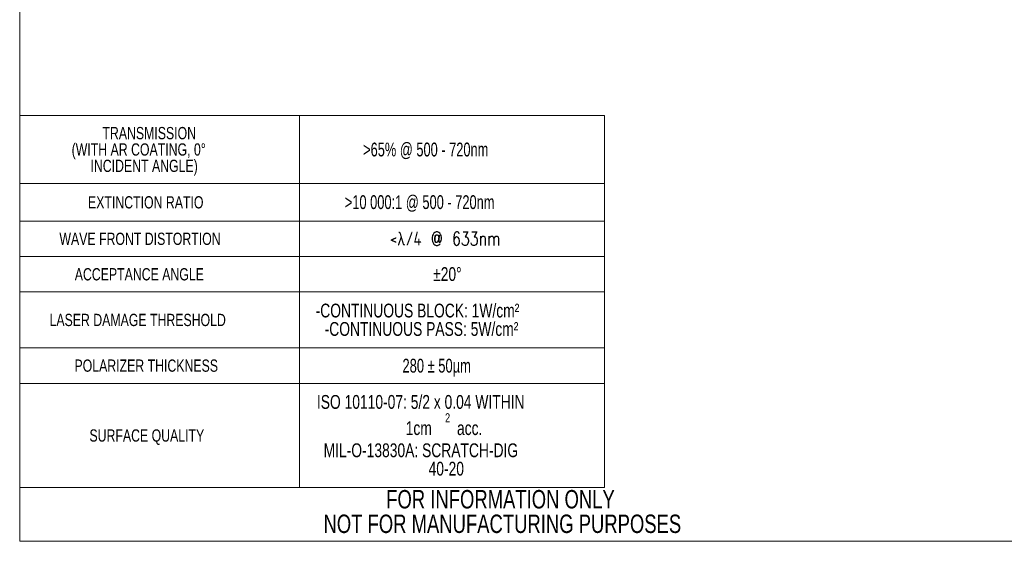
# Model space of a CAD drawing. Header units: inches. Extents: x 0.03 to 5.47, y 0.02 to 4.23.
# Tile 1 of 32: x 0.03 to 3.38, y 0.02 to 1.79. Entities that reach past the tile are written whole.
import ezdxf

# ---------------------------------------------------------------- set-up
doc = ezdxf.new("R2010")
doc.units = ezdxf.units.IN
doc.header["$LTSCALE"] = 0.5
doc.header["$MEASUREMENT"] = 0
doc.styles.add('SLDTEXTSTYLE0', font='TXT', dxfattribs={"width": 0.75})
doc.styles.add('SLDTEXTSTYLE2', font='TXT', dxfattribs={"width": 0.694444})
doc.styles.add('SLDTEXTSTYLE3', font='TXT', dxfattribs={"width": 0.695652})
doc.styles.add('SLDTEXTSTYLE4', font='TXT', dxfattribs={"width": 0.75, "bigfont": 'bigfont'})
doc.styles.add('SLDTEXTSTYLE5', font='TXT', dxfattribs={"width": 0.7})

# ---------------------------------------------------------------- blocks, each defined once
blk = doc.blocks.new('SW_NOTE_2')
at = {"color": 0, "linetype": 'Continuous', "lineweight": 0, "char_height": 0.0625, "attachment_point": 2, "style": 'SLDTEXTSTYLE0'}
for s, insert in [('FOR INFORMATION ONLY', (0.4932, 0.0806)), ('NOT FOR MANUFACTURING PURPOSES', (0.4995, -0.0028))]:
    blk.add_mtext(s, dxfattribs=dict(at, insert=insert))
blk = doc.blocks.new('SW_TABLEANNOTATION_0')
at = {"color": 0, "linetype": 'Continuous', "lineweight": 0}
for p, q in [((0, 0), (0, -1.2641)), ((1.9874, 0), (0, 0)), ((0.9507, 0), (0.9507, -1.2641)), ((1.9874, -1.2641), (1.9874, 0)), ((0, -0.2315), (1.9874, -0.2315)), ((0, -0.3589), (1.9874, -0.3589)), ((0, -0.4793), (1.9874, -0.4793)), ((0, -0.5997), (1.9874, -0.5997)), ((0, -0.7896), (1.9874, -0.7896)), ((0, -0.91), (1.9874, -0.91)), ((0, -1.2641), (1.9874, -1.2641))]:
    blk.add_line(p, q, dxfattribs=at)
at = {"color": 0, "linetype": 'Continuous', "lineweight": 0, "attachment_point": 1}
for s, insert, char_height, style in [('TRANSMISSION', (0.2811, -0.0394), 0.041667, 'SLDTEXTSTYLE0'), ('(WITH AR COATING, 0°', (0.1765, -0.095), 0.041667, 'SLDTEXTSTYLE0'), ('>65% @ 500 - 720nm', (1.167, -0.0925), 0.046875, 'SLDTEXTSTYLE2'), ('INCIDENT ANGLE)', (0.2406, -0.1505), 0.041667, 'SLDTEXTSTYLE0'), ('EXTINCTION RATIO', (0.2321, -0.2744), 0.041667, 'SLDTEXTSTYLE0'), ('>10 000:1 @ 500 - 720nm', (1.1047, -0.2712), 0.046875, 'SLDTEXTSTYLE3'), ('WAVE FRONT DISTORTION', (0.1349, -0.3983), 0.041667, 'SLDTEXTSTYLE0'), ('<\\M+183C9/4 @ 633nm', (1.2577, -0.3951), 0.046875, 'SLDTEXTSTYLE4'), ('ACCEPTANCE ANGLE', (0.1871, -0.5188), 0.041667, 'SLDTEXTSTYLE0'), ('±20°', (1.4048, -0.5155), 0.04688, 'SLDTEXTSTYLE0'), ('-CONTINUOUS BLOCK: 1W/cm²', (1.0056, -0.6394), 0.046875, 'SLDTEXTSTYLE0'), ('LASER DAMAGE THRESHOLD', (0.1014, -0.6739), 0.041667, 'SLDTEXTSTYLE0'), ('-CONTINUOUS PASS: 5W/cm²', (1.0362, -0.7019), 0.046875, 'SLDTEXTSTYLE0'), ('POLARIZER THICKNESS', (0.1862, -0.829), 0.041667, 'SLDTEXTSTYLE0'), ('280 ± 50µm', (1.3007, -0.8266), 0.04688, 'SLDTEXTSTYLE5'), ('ISO 10110-07: 5/2 x 0.04 WITHIN', (1.0099, -0.9497), 0.046875, 'SLDTEXTSTYLE0'), ('2', (1.4453, -1.0115), 0.0312, 'SLDTEXTSTYLE0'), ('SURFACE QUALITY', (0.237, -1.0663), 0.041667, 'SLDTEXTSTYLE0'), ('1cm', (1.3116, -1.0387), 0.04688, 'SLDTEXTSTYLE0'), ('acc.', (1.4859, -1.0387), 0.04688, 'SLDTEXTSTYLE0'), ('MIL-O-13830A: SCRATCH-DIG', (1.0328, -1.1139), 0.046875, 'SLDTEXTSTYLE0'), ('40-20', (1.3894, -1.1764), 0.04688, 'SLDTEXTSTYLE0')]:
    blk.add_mtext(s, dxfattribs=dict(at, insert=insert, char_height=char_height, style=style))

msp = doc.modelspace()

# ---------------------------------------------------------------- linework, layer by layer
at = {"color": 7, "linetype": 'Continuous', "lineweight": 18}
for p in [(0.0311, 4.2253), (5.4722, 0.0178)]:
    msp.add_line(p, (0.0311, 0.0178), dxfattribs=at)

# ---------------------------------------------------------------- block references
at = {"color": 7, "linetype": 'Continuous', "lineweight": 0}
for name, p in [('SW_TABLEANNOTATION_0', (0.0311, 1.4642)), ('SW_NOTE_2', (1.1716, 0.1113))]:
    msp.add_blockref(name, p, dxfattribs=at)

doc.saveas('drawing.dxf')
